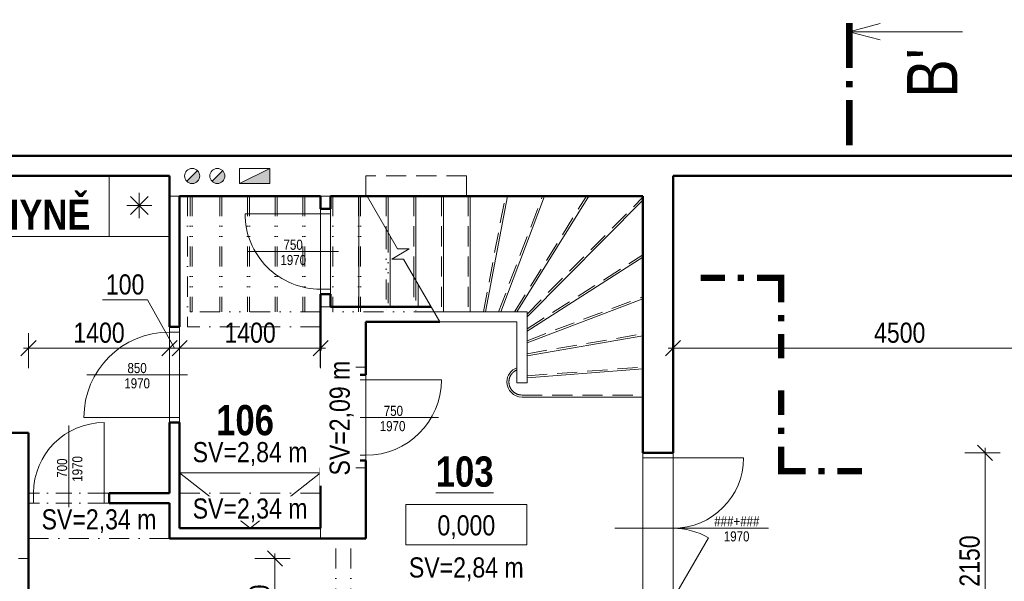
# Model space of a CAD drawing. Header units: millimetres. Extents: x 26913 to 229900, y -42004 to 143385.
# Tile 22 of 28: x 128882 to 138658, y -34199 to -28620. Entities that reach past the tile are written whole.
import ezdxf
from ezdxf.enums import TextEntityAlignment as Align

# ---------------------------------------------------------------- set-up
doc = ezdxf.new("R2010")
doc.units = ezdxf.units.MM
doc.header["$LTSCALE"] = 400
for name, pattern in [('DASHDOT', [1, 0.5, -0.25, 0, -0.25]), ('DASHED', [0.75, 0.5, -0.25]), ('DIVIDE', [1.25, 0.5, -0.25, 0, -0.25, 0, -0.25])]:
    doc.linetypes.add(name, pattern=pattern)
doc.layers.get('0').update_dxf_attribs({"color": 250})
for name, color, linetype, lineweight in [('A99_N_kce-pohl', 7, 'Continuous', 20), ('B_kóty', 40, 'Continuous', 18), ('B_rozhraní', 7, 'Continuous', 13), ('B_sanita', 7, 'Continuous', 18), ('B_výplně otvorů', 7, 'Continuous', 18), ('B_řez', 7, 'Continuous', 50), ('N_popis', 10, 'Continuous', 13), ('S_kce pod', 7, 'DASHED', 18), ('S_kce_nad_neviditelné', 7, 'DIVIDE', 18), ('S_kce_nad_viditelné', 7, 'DASHDOT', 18), ('S_kce_pohled', 7, 'Continuous', 18), ('S_kóty_výškové', 7, 'Continuous', 13), ('S_popis', 10, 'Continuous', 13), ('S_popis místnosti', 10, 'Continuous', 13), ('S_tenká', 120, 'Continuous', 18), ('S_tlustá', 220, 'Continuous', 50)]:
    doc.layers.add(name, color=color, linetype=linetype, lineweight=lineweight)
doc.layers.add('A99_X_pom', color=40, linetype='Continuous', lineweight=40, plot=False)
doc.styles.get("Standard").update_dxf_attribs({"font": 'ARIALN.TTF'})
doc.dimstyles.new('M 1-50', dxfattribs={"dimscale": 50, "dimtxt": 2, "dimasz": 1.5, "dimexe": 1.5, "dimexo": 3, "dimgap": 0.5, "dimtad": 1, "dimdec": 0, "dimrnd": 5, "dimzin": 0, "dimtxsty": 'Standard', "dimblk": 'OBLIQUE', "dimcen": 0.09, "dimdle": 0.5, "dimclrd": 256, "dimclre": 256, "dimclrt": 256, "dimadec": 0, "dimazin": 0, "dimtfac": 1, "dimtdec": 0, "dimtmove": 1, "dimatfit": 0, "dimldrblk": 'OBLIQUE', "dimfxl": 7, "dimfxlon": 1, "dimtolj": 1, "dimtzin": 0, "dimlwd": -1, "dimlwe": -1, "dimarcsym": 0})

# ---------------------------------------------------------------- blocks, each defined once
blk = doc.blocks.new('lednička 8 [xxx] 60x60')
at = {"linetype": 'ByBlock', "lineweight": -2}
for p, q in [((600, 600), (0, 600)), ((0, 600), (0, 0)), ((600, 0), (600, 600)), ((293.1, 425), (293.1, 175)), ((168.1, 300), (418.1, 300)), ((381.5, 388.4), (204.7, 211.6)), ((204.7, 388.4), (381.5, 211.6)), ((0, 0), (600, 0))]:
    blk.add_line(p, q, dxfattribs=at)
blk = doc.blocks.new('*U70')
blk.add_line((0, 1246.6), (0, -280))
at = {"color": 0}
for p, q in [((-700, 300), (-700, 1000)), ((93.8, 650), (700, 300)), ((-700, 300), (-750, 300)), ((-700, 300), (0, 300)), ((-700, 300), (-700, 0)), ((0, 0), (0, 300)), ((0, 300), (700, 300)), ((700, 300), (700, 0)), ((700, 300), (750, 300)), ((-700, 0), (-750, 0)), ((-700, 0), (0, 0)), ((0, 0), (700, 0)), ((700, 0), (750, 0))]:
    blk.add_line(p, q, dxfattribs=at)
for centre, start, end in [((-700, 300), 0, 90), ((700, 300), 150, 180)]:
    blk.add_arc(centre, 700, start, end, dxfattribs=at)
at = {"layer": 'A99_X_pom', "color": 0}
for p, q in [((-750, 300), (-750, 0)), ((750, 300), (750, 0))]:
    blk.add_line(p, q, dxfattribs=at)
at = {"flags": 8}
blk.add_attdef('SIRKA', text='', height=100, rotation=90, dxfattribs=at).set_placement((10, 932.9), align=Align.BOTTOM_CENTER)
blk.add_attdef('VYSKA', text='', height=100, rotation=90).set_placement((30, 930.8), align=Align.TOP_CENTER)
blk = doc.blocks.new('*U92')
at = {"linetype": 'ByBlock'}
for p, q in [((350, 100), (350, 800)), ((-350, 100), (-400, 100)), ((-350, 100), (-350, 0)), ((350, 0), (350, 100)), ((400, 100), (350, 100)), ((-350, 0), (-400, 0)), ((400, 0), (350, 0))]:
    blk.add_line(p, q, dxfattribs=at)
for p, q in [((0, -77.5), (0, 771.4)), ((-400, 100), (-400, 0)), ((400, 100), (400, 0))]:
    blk.add_line(p, q)
at = {"linetype": 'DASHDOT', "ltscale": 0.8}
for p, q in [((350, 100), (-350, 100)), ((350, 0), (-350, 0))]:
    blk.add_line(p, q, dxfattribs=at)
at = {"linetype": 'ByBlock'}
blk.add_arc((350, 100), 700, 90, 180, dxfattribs=at)
at = {"flags": 8}
blk.add_attdef('SIRKA', text='', height=100, rotation=90, dxfattribs=at).set_placement((13, 347.9), align=Align.BOTTOM_CENTER)
blk.add_attdef('VYSKA', text='', height=100, rotation=90, dxfattribs=at).set_placement((34.8, 339.9), align=Align.TOP_CENTER)
blk = doc.blocks.new('*U95')
at = {"linetype": 'ByBlock'}
for p, q in [((-425, 0), (-475, 0)), ((-425, -100), (-425, 0)), ((425, 0), (425, -100)), ((475, 0), (425, 0)), ((-425, -100), (-475, -100)), ((425, -100), (425, -950)), ((475, -100), (425, -100))]:
    blk.add_line(p, q, dxfattribs=at)
for p, q in [((-475, -100), (-475, 0)), ((0, 77.5), (0, -921.4)), ((475, -100), (475, 0))]:
    blk.add_line(p, q)
at = {"linetype": 'Continuous'}
for p, q in [((425, 0), (-425, 0)), ((425, -100), (-425, -100))]:
    blk.add_line(p, q, dxfattribs=at)
at = {"linetype": 'ByBlock'}
blk.add_arc((425, -100), 850, 180, 270, dxfattribs=at)
at = {"flags": 8}
blk.add_attdef('SIRKA', text='', height=100, rotation=90, dxfattribs=at).set_placement((13, -421.8), align=Align.BOTTOM_CENTER)
blk.add_attdef('VYSKA', text='', height=100, rotation=90, dxfattribs=at).set_placement((34.8, -421.5), align=Align.TOP_CENTER)
blk = doc.blocks.new('*U96')
at = {"linetype": 'ByBlock'}
for p, q in [((-375, 100), (-375, 850)), ((-425, 100), (-375, 100)), ((-375, 0), (-375, 100)), ((375, 100), (375, 0)), ((375, 100), (425, 100)), ((-425, 0), (-375, 0)), ((375, 0), (425, 0))]:
    blk.add_line(p, q, dxfattribs=at)
for p, q in [((0, -77.5), (0, 821.4)), ((-425, 100), (-425, 0)), ((425, 100), (425, 0))]:
    blk.add_line(p, q)
at = {"linetype": 'Continuous'}
for p, q in [((-375, 100), (375, 100)), ((-375, 0), (375, 0))]:
    blk.add_line(p, q, dxfattribs=at)
at = {"linetype": 'ByBlock'}
blk.add_arc((-375, 100), 750, 360, 90, dxfattribs=at)
at = {"flags": 8}
blk.add_attdef('SIRKA', text='', height=100, rotation=90, dxfattribs=at).set_placement((13, 372.9), align=Align.BOTTOM_CENTER)
blk.add_attdef('VYSKA', text='', height=100, rotation=90, dxfattribs=at).set_placement((34.8, 364.9), align=Align.TOP_CENTER)
blk = doc.blocks.new('*U115')
at = {"color": 0, "linetype": 'ByBlock', "const_width": 0.63}
for points in [[(-0.007, -100.733), (-0.008, -103.158)], [(-0.008, -104.418), (-0.008, -105.048)], [(-0.008, -106.308), (-0.008, -108.733), (-2.433, -108.732)], [(-16.772, -108.732), (-19.197, -108.732), (-19.197, -111.157)], [(-14.882, -108.732), (-15.512, -108.732)], [(-11.197, -108.732), (-13.622, -108.732)], [(-8.008, -108.732), (-5.583, -108.732)], [(-4.323, -108.732), (-3.693, -108.732)], [(-19.197, -113.047), (-19.197, -112.417)], [(-19.198, -116.732), (-19.198, -114.307)]]:
    blk.add_lwpolyline(points, dxfattribs=at)
at = {"color": 0, "linetype": 'ByBlock'}
blk.add_attdef('ŘEZ_1K', (-10.729, 9.633), '', height=5, rotation=269.99582, dxfattribs=at)
at = {"color": 0, "linetype": 'ByBlock', "flags": 12}
blk.add_attdef('ŘEZ_3K', text='', height=5, rotation=269.99582, dxfattribs=at).set_placement((-29.929, -192.811), align=Align.RIGHT)
blk = doc.blocks.new('*U125')
at = {"linetype": 'ByBlock'}
for p, q in [((-425, 0), (-375, 0)), ((-375, 0), (-375, -100)), ((375, -100), (375, 0)), ((375, 0), (425, 0)), ((-425, -100), (-375, -100)), ((-375, -100), (-375, -850)), ((375, -100), (425, -100))]:
    blk.add_line(p, q, dxfattribs=at)
for p, q in [((-425, -100), (-425, 0)), ((0, 77.5), (0, -821.4)), ((425, -100), (425, 0))]:
    blk.add_line(p, q)
at = {"linetype": 'Continuous'}
for p, q in [((-375, 0), (375, 0)), ((-375, -100), (375, -100))]:
    blk.add_line(p, q, dxfattribs=at)
at = {"linetype": 'ByBlock'}
blk.add_arc((-375, -100), 750, 270, 360, dxfattribs=at)
at = {"flags": 8}
blk.add_attdef('SIRKA', text='', height=100, rotation=90, dxfattribs=at).set_placement((13, -371.8), align=Align.BOTTOM_CENTER)
blk.add_attdef('VYSKA', text='', height=100, rotation=90, dxfattribs=at).set_placement((34.8, -371.5), align=Align.TOP_CENTER)
blk = doc.blocks.new('*U41')
for p, q in [((12, 0), (0, 0)), ((0, 0), (0, -4)), ((12, -4), (12, 0)), ((0, -4), (12, -4))]:
    blk.add_line(p, q)
blk.add_attdef('VYSKA', text='', height=2).set_placement((6.004, -3.077), align=Align.CENTER)
blk = doc.blocks.new('_Oblique')
at = {"color": 0, "linetype": 'ByBlock', "lineweight": -2}
blk.add_line((-0.5, -0.5), (0.5, 0.5), dxfattribs=at)
blk = doc.blocks.new('*D162')
at = {"layer": 'B_kóty', "transparency": 16777216}
for p, q in [((128969.4, -32083), (128969.4, -31733)), ((130369.4, -32083), (130369.4, -31733)), ((128919.4, -31883), (130419.4, -31883))]:
    blk.add_line(p, q, dxfattribs=at)
at = {"layer": 'Defpoints', "color": 0, "transparency": 16777216}
for p in [(130369.4, -31883), (128969.4, -32722.7), (130369.4, -33322.7)]:
    blk.add_point(p, dxfattribs=at)
at = {"layer": 'B_kóty', "transparency": 16777216, "xscale": 150, "yscale": 150, "zscale": 150, "rotation": 180}
blk.add_blockref('_Oblique', (128969.4, -31883), dxfattribs=at)
at = {"layer": 'B_kóty', "transparency": 16777216, "xscale": 150, "yscale": 150, "zscale": 150}
blk.add_blockref('_Oblique', (130369.4, -31883), dxfattribs=at)
at = {"layer": 'B_kóty', "transparency": 16777216, "insert": (129669.4, -31730.9), "char_height": 200, "attachment_point": 5}
blk.add_mtext('\\A1;1400', dxfattribs=at)
blk = doc.blocks.new('*D163')
at = {"layer": 'B_kóty', "transparency": 16777216}
for p, q in [((130152, -31403.8), (129705.6, -31403.8)), ((130419.4, -31883), (130152, -31403.8)), ((130369.4, -32083), (130369.4, -31733)), ((130469.4, -32083), (130469.4, -31733)), ((130369.4, -31883), (130219.4, -31883)), ((130369.4, -31883), (130469.4, -31883)), ((130369.4, -31883), (130469.4, -31883)), ((130469.4, -31883), (130619.4, -31883))]:
    blk.add_line(p, q, dxfattribs=at)
at = {"layer": 'Defpoints', "color": 0, "transparency": 16777216}
for p in [(130469.4, -31883), (130369.4, -33322.7), (130469.4, -33672.7)]:
    blk.add_point(p, dxfattribs=at)
at = {"layer": 'B_kóty', "transparency": 16777216, "xscale": 150, "yscale": 150, "zscale": 150}
blk.add_blockref('_Oblique', (130369.4, -31883), dxfattribs=at)
at = {"layer": 'B_kóty', "transparency": 16777216, "xscale": 150, "yscale": 150, "zscale": 150, "rotation": 180}
blk.add_blockref('_Oblique', (130469.4, -31883), dxfattribs=at)
at = {"layer": 'B_kóty', "transparency": 16777216, "insert": (129928.8, -31251.7), "char_height": 200, "attachment_point": 5}
blk.add_mtext('\\A1;100', dxfattribs=at)
blk = doc.blocks.new('*D164')
at = {"layer": 'B_kóty', "transparency": 16777216}
for p, q in [((130469.4, -32083), (130469.4, -31733)), ((131869.4, -32083), (131869.4, -31733)), ((130419.4, -31883), (131919.4, -31883))]:
    blk.add_line(p, q, dxfattribs=at)
at = {"layer": 'Defpoints', "color": 0, "transparency": 16777216}
for p in [(131869.4, -31883), (130469.4, -33672.7), (131869.4, -33672.7)]:
    blk.add_point(p, dxfattribs=at)
at = {"layer": 'B_kóty', "transparency": 16777216, "xscale": 150, "yscale": 150, "zscale": 150, "rotation": 180}
blk.add_blockref('_Oblique', (130469.4, -31883), dxfattribs=at)
at = {"layer": 'B_kóty', "transparency": 16777216, "xscale": 150, "yscale": 150, "zscale": 150}
blk.add_blockref('_Oblique', (131869.4, -31883), dxfattribs=at)
at = {"layer": 'B_kóty', "transparency": 16777216, "insert": (131169.4, -31730.9), "char_height": 200, "attachment_point": 5}
blk.add_mtext('\\A1;1400', dxfattribs=at)
blk = doc.blocks.new('*D168')
at = {"layer": 'B_kóty', "transparency": 16777216}
for p, q in [((135369.4, -32083), (135369.4, -31733)), ((139869.4, -32083), (139869.4, -31733)), ((135319.4, -31883), (139919.4, -31883))]:
    blk.add_line(p, q, dxfattribs=at)
at = {"layer": 'Defpoints', "color": 0, "transparency": 16777216}
for p in [(139869.4, -31883), (135369.4, -34422.7), (139869.4, -34822.7)]:
    blk.add_point(p, dxfattribs=at)
at = {"layer": 'B_kóty', "transparency": 16777216, "xscale": 150, "yscale": 150, "zscale": 150, "rotation": 180}
blk.add_blockref('_Oblique', (135369.4, -31883), dxfattribs=at)
at = {"layer": 'B_kóty', "transparency": 16777216, "xscale": 150, "yscale": 150, "zscale": 150}
blk.add_blockref('_Oblique', (139869.4, -31883), dxfattribs=at)
at = {"layer": 'B_kóty', "transparency": 16777216, "insert": (137619.4, -31730.9), "char_height": 200, "attachment_point": 5}
blk.add_mtext('\\A1;4500', dxfattribs=at)
blk = doc.blocks.new('*D187')
at = {"layer": 'B_kóty', "transparency": 16777216}
for p, q in [((131416, -34922.7), (131416, -33922.7)), ((131216, -33972.7), (131566, -33972.7)), ((131216, -34872.7), (131566, -34872.7))]:
    blk.add_line(p, q, dxfattribs=at)
at = {"layer": 'Defpoints', "color": 0, "transparency": 16777216}
for p in [(128969.4, -33972.7), (131416, -33972.7), (128969.4, -34872.7)]:
    blk.add_point(p, dxfattribs=at)
at = {"layer": 'B_kóty', "transparency": 16777216, "xscale": 150, "yscale": 150, "zscale": 150}
for p, rotation in [((131416, -33972.7), 90), ((131416, -34872.7), 270)]:
    blk.add_blockref('_Oblique', p, dxfattribs=dict(at, rotation=rotation))
at = {"layer": 'B_kóty', "transparency": 16777216, "insert": (131263.9, -34422.7), "char_height": 200, "attachment_point": 5, "rotation": 90}
blk.add_mtext('\\A1;900', dxfattribs=at)
blk = doc.blocks.new('*D192')
at = {"layer": 'B_kóty', "transparency": 16777216}
for p, q in [((138266.5, -32922.7), (138616.5, -32922.7)), ((138466.5, -32872.7), (138466.5, -35122.7)), ((138266.5, -35072.7), (138616.5, -35072.7))]:
    blk.add_line(p, q, dxfattribs=at)
at = {"layer": 'Defpoints', "color": 0, "transparency": 16777216}
for p in [(135369.4, -32922.7), (135369.4, -35072.7), (138466.5, -35072.7)]:
    blk.add_point(p, dxfattribs=at)
at = {"layer": 'B_kóty', "transparency": 16777216, "xscale": 150, "yscale": 150, "zscale": 150}
for p, rotation in [((138466.5, -32922.7), 90), ((138466.5, -35072.7), 270)]:
    blk.add_blockref('_Oblique', p, dxfattribs=dict(at, rotation=rotation))
at = {"layer": 'B_kóty', "transparency": 16777216, "insert": (138314.4, -33997.7), "char_height": 200, "attachment_point": 5, "rotation": 90}
blk.add_mtext('\\A1;2150', dxfattribs=at)
blk = doc.blocks.new('*U203')
at = {"color": 0, "linetype": 'ByBlock'}
for p, q in [((0.001, 11.269), (-11.249, 11.27)), ((-0.006, -97.135), (-11.256, -97.134))]:
    blk.add_line(p, q, dxfattribs=at)
for points in [[(-3.052, 12.091), (0.001, 11.269), (-3.051, 10.44)], [(-3.059, -97.963), (-0.006, -97.135), (-3.064, -96.336)]]:
    blk.add_lwpolyline(points, dxfattribs=at)
at = {"color": 0, "linetype": 'ByBlock', "const_width": 0.63}
for points in [[(0.001, 12.15), (0.001, 7.65)], [(0.001, 6.39), (0.001, 5.76)], [(0, 4.5), (0, 0)], [(-0.006, -90.366), (-0.006, -85.866)], [(-0.006, -92.256), (-0.006, -91.626)], [(-0.006, -98.016), (-0.006, -93.516)]]:
    blk.add_lwpolyline(points, dxfattribs=at)
at = {"color": 0, "linetype": 'ByBlock'}
blk.add_attdef('ŘEZ_1K', (-10.729, 9.633), '', height=5, rotation=269.99582, dxfattribs=at)
at = {"color": 0, "linetype": 'ByBlock', "flags": 12}
blk.add_attdef('ŘEZ_2K', text='', height=5, rotation=269.99582, dxfattribs=at).set_placement((-10.736, -95.497), align=Align.RIGHT)

msp = doc.modelspace()

# ---------------------------------------------------------------- hatches: boundary and pattern name
at = {"layer": 'S_tenká'}
h = msp.add_hatch(color=256, dxfattribs=at)
h.dxf.hatch_style = 1
h.paths.add_polyline_path([(131364.4, -30247.7), (131364.4, -30097.7), (131064.4, -30247.7)])
h = msp.add_hatch(color=256, dxfattribs=at)
h.dxf.hatch_style = 1
h.paths.add_polyline_path([(130669.4, -30172.7, 0.198912), (130647.4, -30119.6), (130541.4, -30225.7, 0.668179)])
h = msp.add_hatch(color=256, dxfattribs=at)
h.dxf.hatch_style = 1
h.paths.add_polyline_path([(130919.4, -30172.7, 0.198912), (130897.4, -30119.6), (130791.4, -30225.7, 0.668179)])

# ---------------------------------------------------------------- linework, layer by layer
at = {"layer": 'A99_N_kce-pohl'}
msp.add_lwpolyline([(132330.5, -30372.7), (132633.6, -30897.7), (132749.1, -30897.7), (132575.9, -30997.7), (132691.4, -30997.7), (133052.2, -31622.7)], dxfattribs=at)
at = {"layer": 'B_rozhraní'}
for points in [[(130369.4, -30372.7), (130469.4, -30372.7)], [(131869.4, -30372.7), (131969.4, -30372.7)], [(131869.4, -31472.7), (131969.4, -31472.7)], [(131869.4, -33672.7), (131869.4, -33772.7)], [(128869.4, -33972.7), (128969.4, -33972.7)]]:
    msp.add_lwpolyline(points, dxfattribs=at)
at = {"layer": 'B_sanita'}
for points in [[(126969.4, -30772.7), (129769.4, -30772.7)], [(130469.4, -33122.7), (131869.4, -33122.7)], [(130469.4, -33122.7), (131169.4, -33672.7), (131869.4, -33122.7)]]:
    msp.add_lwpolyline(points, dxfattribs=at)
at = {"layer": 'B_řez'}
for points in [[(130369.4, -30372.7), (130369.4, -31672.7)], [(130469.4, -30372.7), (130469.4, -31672.7)], [(131869.4, -30372.7), (131869.4, -30497.7)], [(131969.4, -30372.7), (131969.4, -30497.7)], [(131969.4, -30497.7), (131869.4, -30497.7)], [(131869.4, -31347.7), (131869.4, -31472.7)], [(131969.4, -31347.7), (131869.4, -31347.7)], [(131969.4, -31347.7), (131969.4, -31472.7)], [(130469.4, -31672.7), (130369.4, -31672.7)], [(132219.4, -32072.7), (132219.4, -32147.7)], [(132219.4, -32147.7), (132319.4, -32147.7)], [(132319.4, -32072.7), (132319.4, -32147.7)], [(130469.4, -32622.7), (130369.4, -32622.7)], [(130369.4, -32622.7), (130369.4, -33322.7)], [(130469.4, -32622.7), (130469.4, -33672.7)], [(132219.4, -32997.7), (132219.4, -33072.7)], [(132219.4, -32997.7), (132319.4, -32997.7)], [(132319.4, -32997.7), (132319.4, -33072.7)], [(130369.4, -33322.7), (129769.4, -33322.7)], [(129769.4, -33322.7), (129769.4, -33422.7)], [(130369.4, -33422.7), (129769.4, -33422.7)], [(130369.4, -33422.7), (130369.4, -33772.7)], [(131869.4, -33672.7), (130469.4, -33672.7)], [(131869.4, -33772.7), (130369.4, -33772.7)], [(128969.4, -33972.7), (128969.4, -34872.7)]]:
    msp.add_lwpolyline(points, dxfattribs=at)
at = {"layer": 'S_kce pod'}
msp.add_line((133869.4, -32348.8), (135069.4, -32348.8), dxfattribs=at)
for points in [[(133319.4, -30172.7), (132319.4, -30172.7)], [(132319.4, -30372.7), (132319.4, -30172.7)], [(133319.4, -30372.7), (133319.4, -30172.7)], [(132519.4, -30372.7), (132519.4, -30699.7)], [(132794.4, -30372.7), (132794.4, -31176.1)], [(133069.4, -30372.7), (133069.4, -31522.7)], [(133334.4, -30372.7), (133334.4, -31522.7)], [(133485.9, -31522.7), (133704, -30372.7)], [(133636.4, -31522.7), (134072.6, -30372.7)], [(133795.3, -31522.7), (134509.1, -30372.7)], [(133919.4, -31544), (135069.4, -30384.3)], [(133919.4, -31690.3), (135069.4, -30956.9)], [(133919.4, -31808.9), (135069.4, -31372.9)], [(130594.4, -31522.7), (130574.4, -31522.7)], [(133919.4, -31938.6), (135069.4, -31740.6)], [(133919.4, -32158.6), (135069.4, -32069.6)]]:
    msp.add_lwpolyline(points, dxfattribs=at)
for start, end in [(112.61986, 180), (180, 270)]:
    msp.add_arc((133869.4, -32218.8), 130, start, end, dxfattribs=at)
at = {"layer": 'S_kce_nad_neviditelné'}
for points in [[(130574.4, -30372.7), (130574.4, -31522.7)], [(130594.4, -30372.7), (130594.4, -31522.7)], [(130869.4, -30372.7), (130869.4, -31522.7)], [(130889.4, -30372.7), (130889.4, -31522.7)], [(131144.4, -30372.7), (131144.4, -31522.7)], [(131164.4, -30372.7), (131164.4, -31522.7)], [(131419.4, -30372.7), (131419.4, -31522.7)], [(131439.4, -30372.7), (131439.4, -31522.7)], [(131694.4, -30372.7), (131694.4, -31522.7)], [(131714.4, -30372.7), (131714.4, -31522.7)], [(131989.4, -30372.7), (131989.4, -31522.7)], [(132244.4, -30372.7), (132244.4, -31522.7)], [(132264.4, -30372.7), (132264.4, -31522.7)], [(132519.4, -30699.7), (132519.4, -31522.7)], [(132539.4, -30734.4), (132539.4, -31522.7)], [(132794.4, -31176.1), (132794.4, -31522.7)], [(132814.4, -31210.7), (132814.4, -31522.7)], [(131869.4, -31522.7), (130594.4, -31522.7)], [(132994.5, -31522.7), (131989.4, -31522.7)]]:
    msp.add_lwpolyline(points, dxfattribs=at)
at = {"layer": 'S_kce_nad_viditelné'}
for points in [[(130548.7, -30372.7), (130548.7, -31672.7)], [(131869.4, -31672.7), (130548.7, -31672.7)], [(131869.4, -32072.7), (131869.4, -33072.7)], [(130469.4, -33322.7), (131869.4, -33322.7)], [(130369.4, -33772.7), (128969.4, -33772.7)], [(132019.4, -36072.7), (132019.4, -33772.7)], [(132169.4, -36072.7), (132169.4, -33772.7)]]:
    msp.add_lwpolyline(points, dxfattribs=at)
at = {"layer": 'S_kce_pohled'}
msp.add_line((133869.4, -32368.8), (135069.4, -32368.8), dxfattribs=at)
for points in [[(132249.4, -31472.7), (132249.4, -30372.7)], [(132539.4, -30372.7), (132539.4, -30734.4)], [(132814.4, -30372.7), (132814.4, -31210.7)], [(133089.4, -30372.7), (133089.4, -31522.7)], [(133354.4, -30372.7), (133354.4, -31522.7)], [(133506.3, -31522.7), (133724.4, -30372.7)], [(133657.8, -31522.7), (134094, -30372.7)], [(133818.8, -31522.7), (134532.6, -30372.7)], [(133919.4, -31572.4), (135069.4, -30412.7)], [(132559.4, -31472.7), (132559.4, -30769)], [(133919.4, -31714), (135069.4, -30980.6)], [(132839.4, -31472.7), (132839.4, -31254)], [(133919.4, -31830.3), (135069.4, -31394.3)], [(133919.4, -31522.7), (132994.5, -31522.7)], [(133919.4, -31522.7), (133919.4, -32228.6)], [(133819.4, -31622.7), (133052.2, -31622.7)], [(133819.4, -31622.7), (133819.4, -32228.6)], [(133919.4, -31958.9), (135069.4, -31760.9)], [(133919.4, -32178.6), (135069.4, -32089.6)], [(133919.4, -32228.6), (133819.4, -32228.6)]]:
    msp.add_lwpolyline(points, dxfattribs=at)
for start, end in [(109.47122, 180), (180, 270)]:
    msp.add_arc((133869.4, -32218.8), 150, start, end, dxfattribs=at)
at = {"layer": 'S_tenká'}
msp.add_lwpolyline([(131064.4, -30097.7), (131064.4, -30247.7), (131364.4, -30247.7), (131364.4, -30097.7)], close=True, dxfattribs=at)
for points in [[(131064.4, -30247.7), (131364.4, -30097.7)], [(130541.4, -30225.7), (130647.4, -30119.6)], [(130791.4, -30225.7), (130897.4, -30119.6)]]:
    msp.add_lwpolyline(points, dxfattribs=at)
for centre in [(130594.4, -30172.7), (130844.4, -30172.7)]:
    msp.add_circle(centre, 75, dxfattribs=at)
at = {"layer": 'S_tlustá'}
for points in [[(140369.4, -29972.7), (125869.4, -29972.7)], [(130369.4, -30172.7), (126369.4, -30172.7)], [(130369.4, -30172.7), (130369.4, -30372.7)], [(139869.4, -30172.7), (135369.4, -30172.7)], [(135369.4, -32922.7), (135369.4, -30172.7)], [(131869.4, -30372.7), (130469.4, -30372.7)], [(135069.4, -30372.7), (131969.4, -30372.7)], [(135069.4, -30372.7), (135069.4, -32922.7)], [(131869.4, -31472.7), (131869.4, -32072.7)], [(131969.4, -31472.7), (132965.6, -31472.7)], [(132319.4, -31622.7), (132319.4, -32072.7)], [(133052.2, -31622.7), (132319.4, -31622.7)], [(132219.4, -32072.7), (131869.4, -32072.7)], [(128969.4, -32722.7), (128519.4, -32722.7)], [(128969.4, -32722.7), (128969.4, -33972.7)], [(135369.4, -32922.7), (135069.4, -32922.7)], [(132219.4, -33072.7), (131869.4, -33072.7)], [(131869.4, -33072.7), (131869.4, -33672.7)], [(132319.4, -33072.7), (132319.4, -33772.7)], [(132319.4, -33772.7), (131869.4, -33772.7)]]:
    msp.add_lwpolyline(points, dxfattribs=at)

# ---------------------------------------------------------------- block references
at = {"layer": 'B_sanita', "xscale": -1, "rotation": 90}
msp.add_blockref('lednička 8 [xxx] 60x60', (130369.4, -30172.7), dxfattribs=at)
at = {"layer": 'B_výplně otvorů'}
ref = msp.add_blockref('*U125', (131969.4, -30922.7), dxfattribs=dict(at, rotation=270))
ref.add_attrib('VYSKA', '1970', dxfattribs={"layer": '0', "height": 100, "rotation": 360}).set_placement((131597.9, -30957.5), align=Align.TOP_CENTER)
ref.add_attrib('SIRKA', '750', dxfattribs={"layer": '0', "height": 100, "rotation": 360}).set_placement((131596.9, -30935.6), align=Align.BOTTOM_CENTER)
ref = msp.add_blockref('*U95', (130469.4, -32147.7), dxfattribs=dict(at, rotation=270))
ref.add_attrib('VYSKA', '1970', dxfattribs={"layer": '0', "height": 100}).set_placement((130047.9, -32182.5), align=Align.TOP_CENTER)
ref.add_attrib('SIRKA', '850', dxfattribs={"layer": '0', "height": 100}).set_placement((130047.6, -32160.6), align=Align.BOTTOM_CENTER)
ref = msp.add_blockref('*U96', (132219.4, -32572.7), dxfattribs=dict(at, rotation=270))
ref.add_attrib('VYSKA', '1970', dxfattribs={"layer": '0', "height": 100, "rotation": 360}).set_placement((132584.3, -32607.5), align=Align.TOP_CENTER)
ref.add_attrib('SIRKA', '750', dxfattribs={"layer": '0', "height": 100, "rotation": 360}).set_placement((132592.2, -32585.6), align=Align.BOTTOM_CENTER)
ref = msp.add_blockref('*U92', (129369.4, -33422.7), dxfattribs=at)
ref.add_attrib('VYSKA', '1970', dxfattribs={"layer": '0', "height": 100, "rotation": 90}).set_placement((129404.2, -33082.8), align=Align.TOP_CENTER)
ref.add_attrib('SIRKA', '700', dxfattribs={"layer": '0', "height": 100, "rotation": 90}).set_placement((129382.4, -33074.8), align=Align.BOTTOM_CENTER)
ref = msp.add_blockref('*U70', (135069.4, -33672.7), dxfattribs=dict(at, rotation=270))
ref.add_attrib('VYSKA', '1970', dxfattribs={"layer": '0', "height": 100}).set_placement((136000.2, -33702.7), align=Align.TOP_CENTER)
ref.add_attrib('SIRKA', '###+###', dxfattribs={"layer": '0', "height": 100}).set_placement((136002.3, -33682.7), align=Align.BOTTOM_CENTER)
at = {"layer": 'N_popis'}
ref = msp.add_blockref('*U203', (137119.4, -38453.3), dxfattribs=dict(at, xscale=99.99999999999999, yscale=99.99999999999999, zscale=99.99999999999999, rotation=180.0045895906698))
ref.add_attrib('ŘEZ_1K', 'B', (138192.4, -39416.5), dxfattribs={"layer": '0', "color": 0, "linetype": 'ByBlock', "height": 500, "rotation": 90.00041})
ref.add_attrib('ŘEZ_2K', "B'", dxfattribs={"layer": '0', "color": 0, "linetype": 'ByBlock', "height": 500, "rotation": 90.00041}).set_placement((138192.3, -28903.5), align=Align.RIGHT)
at = {"layer": 'S_kóty_výškové', "xscale": 100, "yscale": 100, "zscale": 100}
msp.add_blockref('*U41', (132716.1, -33435.4), dxfattribs=at).add_auto_attribs({'VYSKA': '0,000'})

# ---------------------------------------------------------------- texts
at = {"layer": 'S_popis místnosti', "char_height": 300, "attachment_point": 8}
for s, insert in [('{\\fArial Narrow|b1|i0|c238|p34;\\L107\\l KUCHYNĚ}', (128401.3, -30711.5)), ('{\\fArial Narrow|b1|i0|c238|p34;\\L106\\l }', (131119.7, -32752.5)), ('{\\fArial Narrow|b1|i0|c238|p34;\\L103\\l }', (133299.9, -33263.8))]:
    msp.add_mtext_dynamic_manual_height_columns(s, width=2334.021, gutter_width=12.5, heights=[0], dxfattribs=dict(at, insert=insert))

# ---------------------------------------------------------------- dimensions: what is measured, and where the dimension line sits
at = {"layer": 'B_kóty'}
for base, p1, p2, picture, middle in [((130369.4, -31883), (128969.4, -32722.7), (130369.4, -33322.7), '*D162', (129669.4, -31730.9)), ((139869.4, -31883), (135369.4, -34422.7), (139869.4, -34822.7), '*D168', (137619.4, -31730.9))]:
    dim = msp.add_linear_dim(base=base, p1=p1, p2=p2, dimstyle='M 1-50', override={"dimscale": 100, "dimfxl": 2}, dxfattribs=at)
    dim.commit()
    dim.dimension.update_dxf_attribs({"geometry": picture, "text_midpoint": middle})
dim = msp.add_linear_dim(base=(138466.5, -35072.7), p1=(135369.4, -32922.7), p2=(135369.4, -35072.7), angle=90, dimstyle='M 1-50', override={"dimscale": 100, "dimfxl": 2}, dxfattribs=at)
dim.commit()
dim.dimension.update_dxf_attribs({"geometry": '*D192', "text_midpoint": (138314.4, -33997.7)})

# ---------------------------------------------------------------- next in the draw order: texts
at = {"layer": 'S_popis', "insert": (131959.2, -32577.9), "char_height": 200, "attachment_point": 2, "rotation": 90, "bg_fill": 2}
msp.add_mtext_dynamic_manual_height_columns('SV=2,09 m', width=1142.36, gutter_width=12.5, heights=[0], dxfattribs=at)
at = {"layer": 'S_popis', "char_height": 200, "attachment_point": 2, "bg_fill": 3, "box_fill_scale": 1.1, "bg_fill_color": 256, "bg_fill_transparency": 0}
for s, width, insert in [('SV=2,84 m', 1136.095, (131169.3, -32816)), ('SV=2,34 m', 1141.499, (129669.4, -33483.8))]:
    msp.add_mtext_dynamic_manual_height_columns(s, width=width, gutter_width=12.5, heights=[0], dxfattribs=dict(at, insert=insert))

# ---------------------------------------------------------------- next in the draw order: linework, layer by layer
at = {"layer": 'B_rozhraní'}
for points in [[(132219.4, -32072.7), (132319.4, -32072.7)], [(132219.4, -33072.7), (132319.4, -33072.7)]]:
    msp.add_lwpolyline(points, dxfattribs=at)

# ---------------------------------------------------------------- next in the draw order: texts
at = {"layer": 'S_popis', "insert": (131169.4, -33376.1), "char_height": 200, "attachment_point": 2, "bg_fill": 3, "box_fill_scale": 1.1, "bg_fill_color": 256, "bg_fill_transparency": 0}
msp.add_mtext_dynamic_manual_height_columns('SV=2,34 m', width=1151.958, gutter_width=12.5, heights=[0], dxfattribs=at)

# ---------------------------------------------------------------- next in the draw order: block references
at = {"layer": 'N_popis', "xscale": 99.99999999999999, "yscale": 99.99999999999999, "zscale": 99.99999999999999, "rotation": 90.00458959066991}
msp.add_blockref('*U115', (125570.1, -31184.8), dxfattribs=at)

# ---------------------------------------------------------------- next in the draw order: dimensions: what is measured, and where the dimension line sits
at = {"layer": 'B_kóty'}
dim = msp.add_linear_dim(base=(130469.4, -31883), p1=(130369.4, -33322.7), p2=(130469.4, -33672.7), dimstyle='M 1-50', override={"dimscale": 100, "dimfxl": 2}, dxfattribs=at)
dim.commit()
dim.dimension.update_dxf_attribs({"geometry": '*D163', "text_midpoint": (130102, -31403.8), "dimtype": 160})
dim = msp.add_linear_dim(base=(131869.4, -31883), p1=(130469.4, -33672.7), p2=(131869.4, -33672.7), dimstyle='M 1-50', override={"dimscale": 100, "dimfxl": 2}, dxfattribs=at)
dim.commit()
dim.dimension.update_dxf_attribs({"geometry": '*D164', "text_midpoint": (131169.4, -31730.9)})
dim = msp.add_linear_dim(base=(131416, -33972.7), p1=(128969.4, -34872.7), p2=(128969.4, -33972.7), angle=90, dimstyle='M 1-50', override={"dimscale": 100, "dimfxl": 2}, dxfattribs=at)
dim.commit()
dim.dimension.update_dxf_attribs({"geometry": '*D187', "text_midpoint": (131263.9, -34422.7)})

# ---------------------------------------------------------------- next in the draw order: texts
at = {"layer": 'S_popis', "insert": (133316.1, -33961.6), "char_height": 200, "attachment_point": 2, "bg_fill": 3, "box_fill_scale": 1.1, "bg_fill_color": 256, "bg_fill_transparency": 0}
msp.add_mtext_dynamic_manual_height_columns('SV=2,84 m', width=1273.136, gutter_width=12.5, heights=[125.7], dxfattribs=at)

doc.saveas('drawing.dxf')
